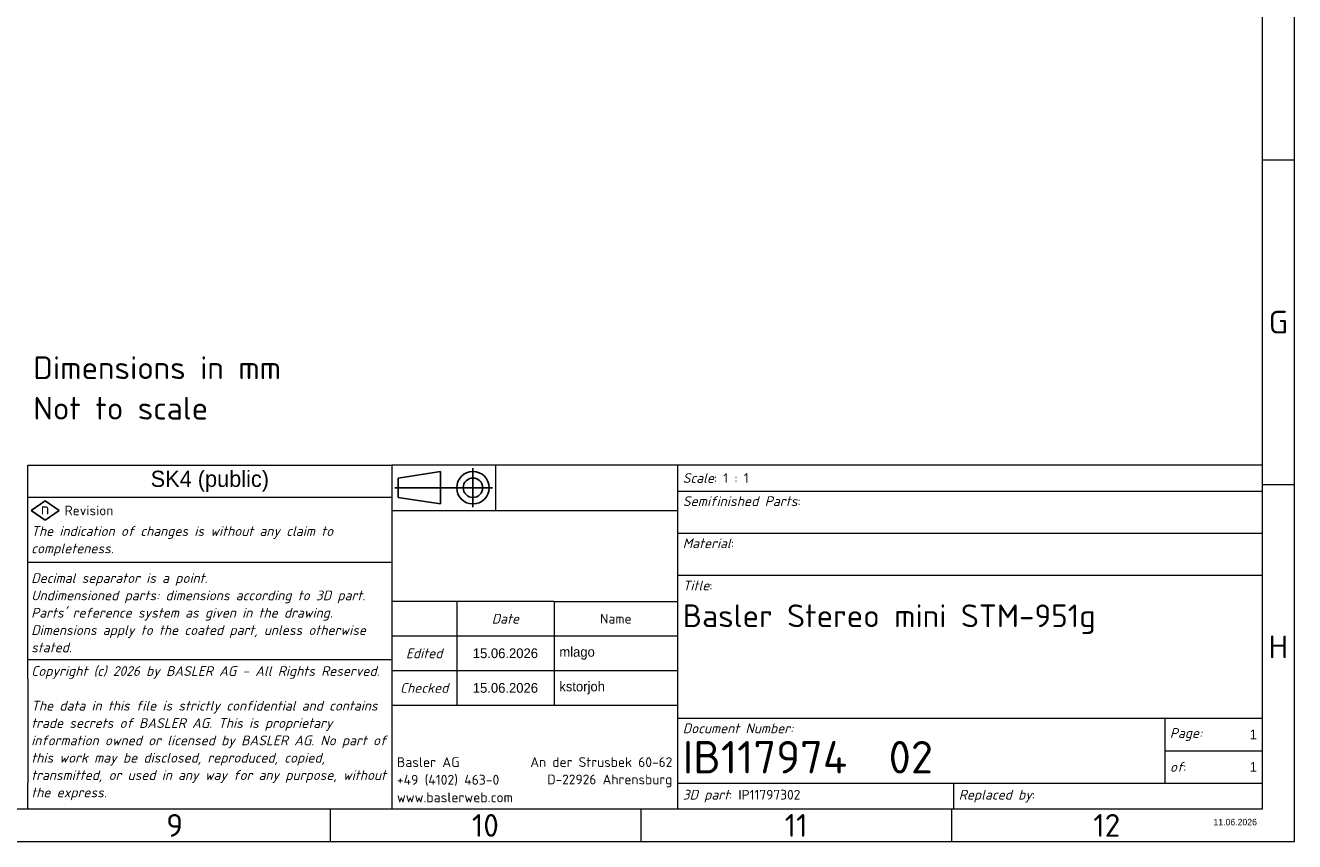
# Model space of a CAD drawing. Header units: millimetres. Extents: x 5 to 589, y 5 to 415.
# Tile 65 of 256: x 394 to 589, y 5 to 131. Entities that reach past the tile are written whole.
import ezdxf
from ezdxf.enums import TextEntityAlignment as Align

# ---------------------------------------------------------------- set-up
doc = ezdxf.new("R2018")
doc.units = ezdxf.units.MM
for name, color, linetype, lineweight in [('RAHM2', 7, 'Continuous', 25), ('Rahmen (ISO)', 7, 'Continuous', 70), ('Symbol (ISO)', 7, 'Continuous', 25), ('Titel (ISO)', 7, 'Continuous', 50)]:
    doc.layers.add(name, color=color, linetype=linetype, lineweight=lineweight)
doc.layers.add('Skizziergeometrie (ISO) rot', color=1, linetype='Continuous', lineweight=25, true_color=0xff0000)
doc.styles.add('Notiztext (ISO)', font='isocpeur.ttf')
doc.styles.add('Textstil18', font='isocpeur.ttf')
doc.styles.add('Textstil49', font='isocpeur.ttf')
doc.styles.add('Textstil61', font='isocpeur.ttf')

# ---------------------------------------------------------------- blocks, each defined once
blk = doc.blocks.new('Ränder Basler-A2')
at = {"layer": 'Rahmen (ISO)', "color": 7, "lineweight": 18}
for p, q in [((589, 5), (589, 415)), ((5, 5), (589, 5))]:
    blk.add_line(p, q, dxfattribs=at)
at = {"layer": 'Rahmen (ISO)', "lineweight": 18}
for p, q in [((584, 410), (584, 10)), ((584, 110), (589, 110)), ((584, 60), (589, 60)), ((584, 10), (10, 10)), ((440.5, 10), (440.5, 5)), ((488.33, 10), (488.33, 5)), ((536.17, 10), (536.17, 5))]:
    blk.add_line(p, q, dxfattribs=at)
at = {"layer": 'Rahmen (ISO)', "char_height": 3.5, "attachment_point": 5, "style": 'Notiztext (ISO)'}
for s, insert in [('\\fISOCPEUR|b0|i0;G', (586.5, 85)), ('\\fISOCPEUR|b0|i0;H', (586.5, 35)), ('\\fISOCPEUR|b0|i0;9', (416.58, 7.5)), ('\\fISOCPEUR|b0|i0;10', (464.42, 7.5)), ('\\fISOCPEUR|b0|i0;11', (512.25, 7.5)), ('\\fISOCPEUR|b0|i0;12', (560.08, 7.5))]:
    blk.add_mtext(s, dxfattribs=dict(at, insert=insert))
blk = doc.blocks.new('Schriftfelder Basler Ohne')
at = {"layer": 'RAHM2'}
for p, q in [((63.5, 52), (57, 51)), ((57, 51), (57, 48)), ((63.5, 47), (63.5, 52)), ((68.5, 52.5), (68.5, 46.5)), ((56.5, 49.5), (71.5, 49.5)), ((57, 48), (63.5, 47))]:
    blk.add_line(p, q, dxfattribs=at)
for radius in [2.5, 1.5]:
    blk.add_circle((68.5, 49.5), radius, dxfattribs=at)
at = {"layer": 'Skizziergeometrie (ISO) rot'}
for p, q in [((0.5, 46), (2.64, 47.5)), ((2.64, 47.5), (4.78, 46)), ((2.64, 44.5), (0.5, 46)), ((4.78, 46), (2.64, 44.5))]:
    blk.add_line(p, q, dxfattribs=at)
at = {"layer": 'Titel (ISO)', "lineweight": 18}
for p, q in [((0, 20), (0, 53)), ((0, 53), (56, 53)), ((72, 53), (56, 53)), ((56, 53), (56, 49.5)), ((100, 53), (72, 53)), ((72, 53), (72, 46)), ((190, 53), (100, 53)), ((100, 53), (100, 36)), ((190, 53), (190, 49)), ((56, 49.5), (56, 32)), ((100, 49), (190, 49)), ((190, 49), (190, 36)), ((56, 48), (0, 48)), ((56, 46), (100, 46)), ((100, 42.5), (190, 42.5)), ((56, 38), (0, 38)), ((190, 36), (100, 36)), ((100, 36), (100, 14)), ((190, 36), (190, 14)), ((56, 32), (56, 26.67)), ((66, 32), (56, 32)), ((66, 32), (66, 26.67)), ((81, 32), (66, 32)), ((81, 32), (81, 16)), ((81, 32), (100, 32)), ((56, 26.67), (100, 26.67)), ((56, 26.67), (56, 21.33)), ((66, 26.67), (66, 21.33)), ((56, 23), (0, 23)), ((0, 20), (0, 18)), ((100, 21.33), (56, 21.33)), ((56, 21.33), (56, 16)), ((66, 21.33), (66, 16)), ((0, 18), (0, 16)), ((0, 16), (0, 14)), ((56, 16), (100, 16)), ((56, 16), (56, 4)), ((0, 14), (0, 12)), ((100, 14), (175, 14)), ((100, 14), (100, 4)), ((175, 14), (175, 9)), ((175, 14), (190, 14)), ((190, 14), (190, 4)), ((0, 12), (0, 10)), ((0, 10), (0, 8)), ((0, 8), (0, 6)), ((175, 9), (190, 9)), ((175, 9), (175, 4)), ((0, 6), (0, 4)), ((0, 0), (0, 4)), ((56, 4), (56, 0)), ((100, 4), (142.5, 4)), ((100, 4), (100, 0)), ((142.5, 4), (142.5, 0)), ((142.5, 4), (175, 4)), ((175, 4), (190, 4)), ((190, 4), (190, 0)), ((56, 0), (0, 0)), ((106.26, 0), (56, 0)), ((142.5, 0), (106.26, 0)), ((190, 0), (142.5, 0))]:
    blk.add_line(p, q, dxfattribs=at)
at = {"layer": 'Symbol (ISO)', "color": 1, "true_color": 0xff0000, "insert": (2.64, 46.27), "char_height": 1.8, "attachment_point": 5, "style": 'Notiztext (ISO)'}
blk.add_mtext('\\fISOCPEUR|b0|i0;{\\H1.8000;n}', dxfattribs=at)
at = {"layer": 'Symbol (ISO)', "color": 7, "insert": (5.64, 46), "char_height": 1.5, "width": 12.2405, "attachment_point": 4, "style": 'Notiztext (ISO)'}
blk.add_mtext('\\fISOCPEUR|b0|i0;{\\H1.5000;Revision}', dxfattribs=at)
at = {"layer": 'Titel (ISO)', "style": 'Notiztext (ISO)'}
for s, insert, char_height, width, attachment_point in [('\\fISOCPEUR|b0|i1;{\\H1.5000;Scale}\\fISOCPEUR|b0|i0;{\\H1.5000;: 1 : 1}', (100.8, 51), 1.5, 75.3986, 4), ('\\fISOCPEUR|b0|i1;{\\H1.5000;Title}\\fISOCPEUR|b0|i0;{\\H1.5000;:}', (100.8, 35.2), 1.5, 10.392, 1), ('\\fISOCPEUR|b0|i1;{\\H1.5000;Date}', (73.5, 29.33), 1.5, 13.0743, 5), ('\\fISOCPEUR|b0|i0;{\\H1.5000;Name}', (90.5, 29.33), 1.5, 13.0743, 5), ('\\fISOCPEUR|b0|i1;{\\H1.5000;Document Number:}', (100.8, 13.2), 1.5, 75.3986, 1), ('\\fISOCPEUR|b0|i0;{\\H5.0000;IB117974  02}', (100.8, 8), 5, 64.2355, 4)]:
    blk.add_mtext(s, dxfattribs=dict(at, insert=insert, char_height=char_height, width=width, attachment_point=attachment_point))
for s, insert, char_height, attachment_point in [('\\fISOCPEUR|b0|i1;{\\H1.5200;Semifinished Parts}\\fISOCPEUR|b0|i0;{\\H1.5217;:}', (100.8, 48.2), 3.5, 1), ('\\fISOCPEUR|b0|i1;{\\H1.5000;Material}\\fISOCPEUR|b0|i0;{\\H1.5217;:}', (100.8, 41.72), 3.5, 1), ('\\fISOCPEUR|b0|i1;{\\H1.5000;Edited}', (61, 24), 1.5, 5), ('\\fISOCPEUR|b0|i1;{\\H1.5000;Checked}', (61, 18.67), 1.5, 5), ('\\fISOCPEUR|b0|i1;{\\H1.5000;Page:}', (175.8, 11.5), 1.5, 4), ('\\fISOCPEUR|b0|i1;{\\H1.5000;of}\\fISOCPEUR|b0|i0;{\\H1.5000;:}', (175.8, 6.5), 1.5, 4), ('\\fISOCPEUR|b0|i1;{\\H1.5000;3D part}\\fISOCPEUR|b0|i0;{\\H1.5000;: IP11797302}', (100.8, 2), 1.5, 4), ('\\fISOCPEUR|b0|i1;{\\H1.5000;Replaced by}\\fISOCPEUR|b0|i0;{\\H1.5000;: }', (143.3, 2), 1.5, 4)]:
    blk.add_mtext(s, dxfattribs=dict(at, insert=insert, char_height=char_height, attachment_point=attachment_point))
for s, insert, char_height, width, attachment_point, line_spacing_factor in [('\\fISOCPEUR|b0|i1;{\\H1.5000;The indication of changes is without any claim to completeness.}', (0.5, 41.27), 1.5, 55.0353, 4, 1.068348), ("\\fISOCPEUR|b0|i1;{\\H1.5000;Decimal separator is a point. \\P}\\fISOCPEUR|b0|i1;{\\H1.5000;Undimensioned parts: dimensions according to }\\fISOCPEUR|b0|i1;{\\H1.5000;3D part}\\fISOCPEUR|b0|i1;{\\H1.5000;. \\P}\\fISOCPEUR|b0|i1;{\\H1.5000;Parts' reference system as given in the drawing.\\P}\\fISOCPEUR|b0|i1;{\\H1.5000;Dimensions apply to the coated part, unless otherwise stated.}", (0.5, 30.25), 1.5, 54.9043, 4, 1.068348), ('\\fISOCPEUR|b0|i0;{\\H3.5000;Basler Stereo mini STM-951g\\P}', (100.8, 31.53), 3.5, 82.4278, 1, 1.714286), ('\\fISOCPEUR|b0|i1;{\\H1.5000;Copyright (c) 2026 by BASLER AG - All Rights Reserved.\\P}\\fISOCPEUR|b0|i1;{\\H1.5000;\\P}\\fISOCPEUR|b0|i1;{\\H1.5000;The data in this file is strictly confidential and contains trade secrets of BASLER AG. This is proprietary information owned or licensed by BASLER AG. No part of this work may be disclosed, reproduced, copied, transmitted, or used in any way for any purpose, without the express.}', (0.5, 11.7), 1.5, 55.1007, 4, 1.068348)]:
    blk.add_mtext(s, dxfattribs=dict(at, insert=insert, char_height=char_height, width=width, attachment_point=attachment_point, line_spacing_factor=line_spacing_factor))
at = {"layer": 'Titel (ISO)', "line_spacing_factor": 1.068348, "style": 'Notiztext (ISO)'}
for s, insert, char_height, attachment_point in [('\\fISOCPEUR|b0|i0;{\\H1.5217;Basler AG\\P}\\fISOCPEUR|b0|i0;{\\H1.5217;+49 (4102) 463-0\\P}\\fISOCPEUR|b0|i0;{\\H1.5217;www.baslerweb.com}', (56.8, 8), 1.5217, 1), ('\\fISOCPEUR|b0|i0;{\\H1.5000;An der Strusbek 60-62\\P}\\fISOCPEUR|b0|i0;{\\H1.5000;D-22926 Ahrensburg}', (99.2, 8), 1.5, 3)]:
    blk.add_mtext(s, dxfattribs=dict(at, insert=insert, char_height=char_height, attachment_point=attachment_point))
at = {"layer": 'Titel (ISO)'}
for tag, height, style, p in [('SPI_Sicherheitsklasse', 2.5, 'Textstil18', (28, 50.5)), ('SPI_Bearbeitungsdatum', 1.5, 'Textstil61', (73.5, 24)), ('SPI_Pruefdatum', 1.5, 'Textstil61', (73.5, 18.67))]:
    blk.add_attdef(tag, text='', height=height, dxfattribs=dict(at, style=style)).set_placement(p, align=Align.MIDDLE_CENTER)
at = {"layer": 'Titel (ISO)', "style": 'Textstil18'}
for tag, p in [('SPI_Halbzeug1', (100.8, 45.8)), ('SPI_Werkstoff', (100.8, 39.3))]:
    blk.add_attdef(tag, text='', height=2.5, dxfattribs=at).set_placement(p, align=Align.TOP_LEFT)
at = {"layer": 'Titel (ISO)', "style": 'Textstil61'}
for tag, p in [('SPI_Bearbeiter', (81.8, 24)), ('SPI_Pruefer', (81.8, 18.67))]:
    blk.add_attdef(tag, text='', height=1.5, dxfattribs=at).set_placement(p, align=Align.MIDDLE_LEFT)
for tag, p in [('Blattnummer', (189.2, 11.5)), ('Anzahl_der_Blätter', (189.2, 6.5))]:
    blk.add_attdef(tag, text='', height=1.5, dxfattribs=at).set_placement(p, align=Align.MIDDLE_RIGHT)
at = {"layer": 'Titel (ISO)', "color": 9, "true_color": 0xc0c0c0, "style": 'Textstil49'}
blk.add_attdef('SPI_Resources', text='', height=1, dxfattribs=at).set_placement((189.2, -2), align=Align.MIDDLE_RIGHT)

msp = doc.modelspace()

# ---------------------------------------------------------------- block references
msp.add_blockref('Ränder Basler-A2', (0, 0))
ref = msp.add_blockref('Schriftfelder Basler Ohne', (394, 10))
lines = msp.add_mtext('SK4 (public)', dxfattribs={"layer": 'Titel (ISO)', "insert": (422, 60.5), "char_height": 2.5000500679, "attachment_point": 5, "style": 'Textstil18'})
ref.add_attrib('SPI_Sicherheitsklasse', '', (422, 60.5)).embed_mtext(lines)
lines = msp.add_mtext('1', dxfattribs={"layer": 'Titel (ISO)', "insert": (583.2, 21.5), "char_height": 1.50000006, "attachment_point": 6, "style": 'Textstil61'})
ref.add_attrib('Blattnummer', '', (583.2, 21.5)).embed_mtext(lines)
lines = msp.add_mtext('1', dxfattribs={"layer": 'Titel (ISO)', "insert": (583.2, 16.5), "char_height": 1.50000006, "attachment_point": 6, "style": 'Textstil61'})
ref.add_attrib('Anzahl_der_Blätter', '', (583.2, 16.5)).embed_mtext(lines)
lines = msp.add_mtext('15.06.2026', dxfattribs={"layer": 'Titel (ISO)', "insert": (467.5, 34), "char_height": 1.50000006, "attachment_point": 5, "style": 'Textstil61'})
ref.add_attrib('SPI_Bearbeitungsdatum', '', (467.5, 34)).embed_mtext(lines)
lines = msp.add_mtext('mlago', dxfattribs={"layer": 'Titel (ISO)', "insert": (475.8, 34), "char_height": 1.50000006, "attachment_point": 4, "style": 'Textstil61'})
ref.add_attrib('SPI_Bearbeiter', '', (475.8, 34)).embed_mtext(lines)
lines = msp.add_mtext('15.06.2026', dxfattribs={"layer": 'Titel (ISO)', "insert": (467.5, 28.66666667), "char_height": 1.50000006, "attachment_point": 5, "style": 'Textstil61'})
ref.add_attrib('SPI_Pruefdatum', '', (467.5, 28.66666667)).embed_mtext(lines)
lines = msp.add_mtext('kstorjoh', dxfattribs={"layer": 'Titel (ISO)', "insert": (475.8, 28.66666667), "char_height": 1.50000006, "attachment_point": 4, "style": 'Textstil61'})
ref.add_attrib('SPI_Pruefer', '', (475.8, 28.66666667)).embed_mtext(lines)
lines = msp.add_mtext('11.06.2026', dxfattribs={"layer": 'Titel (ISO)', "color": 9, "true_color": 0xc0c0c0, "insert": (583.2, 8), "char_height": 1.000000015, "attachment_point": 6, "style": 'Textstil49'})
ref.add_attrib('SPI_Resources', '', (583.2, 8)).embed_mtext(lines)

# ---------------------------------------------------------------- texts
at = {"layer": 'Symbol (ISO)', "insert": (394.82500779, 79.73203294), "char_height": 3.4999999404, "width": 36.7305183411, "attachment_point": 1, "line_spacing_factor": 1.068348, "style": 'Notiztext (ISO)'}
msp.add_mtext('\\fISOCPEUR|b0|i0;Dimensions in mm\\P\\fISOCPEUR|b0|i0;Not to scale', dxfattribs=at)

doc.saveas('drawing.dxf')
